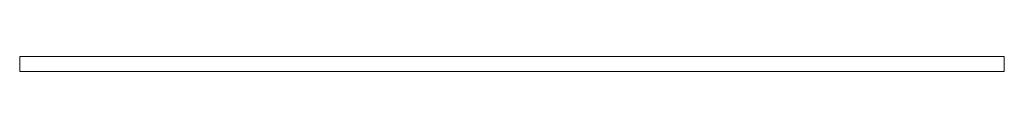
# Model space of a CAD drawing. Header units: centimetres. Extents: x -62 to 63, y 7 to 74.
# Tile 1 of 2: x -62.32 to 63.48, y 6.6 to 8.5. Entities that reach past the tile are written whole.
import ezdxf

# ---------------------------------------------------------------- set-up
doc = ezdxf.new("R2010")
doc.units = ezdxf.units.CM
doc.header["$LTSCALE"] = 2.54
doc.layers.add('Lucido design-1', color=7, linetype='Continuous')

# ---------------------------------------------------------------- blocks, each defined once
blk = doc.blocks.new('Gruppo-2-1')
at = {"color": 96, "linetype": 'Continuous', "lineweight": 9}
for points in [[(-62.32, 8.5, -1510.11), (63.48, 8.5, -1510.11), (63.48, 8.5, -1545.81), (-62.32, 8.5, -1545.81)], [(-62.32, 8.5, -1545.81), (-62.32, 6.6, -1545.81), (-62.32, 6.6, -1510.11), (-62.32, 8.5, -1510.11)], [(63.48, 8.5, -1545.81), (63.48, 6.6, -1545.81), (-62.32, 6.6, -1545.81), (-62.32, 8.5, -1545.81)], [(-62.32, 8.5, -1510.11), (-62.32, 6.6, -1510.11), (63.48, 6.6, -1510.11), (63.48, 8.5, -1510.11)], [(-62.32, 8.5, -1474.01), (63.48, 8.5, -1474.01), (63.48, 8.5, -1509.71), (-62.32, 8.5, -1509.71)], [(-62.32, 8.5, -1509.71), (-62.32, 6.6, -1509.71), (-62.32, 6.6, -1474.01), (-62.32, 8.5, -1474.01)], [(63.48, 8.5, -1509.71), (63.48, 6.6, -1509.71), (-62.32, 6.6, -1509.71), (-62.32, 8.5, -1509.71)], [(-62.32, 8.5, -1474.01), (-62.32, 6.6, -1474.01), (63.48, 6.6, -1474.01), (63.48, 8.5, -1474.01)], [(63.48, 8.5, -1510.11), (63.48, 6.6, -1510.11), (63.48, 6.6, -1545.81), (63.48, 8.5, -1545.81)], [(63.48, 8.5, -1474.01), (63.48, 6.6, -1474.01), (63.48, 6.6, -1509.71), (63.48, 8.5, -1509.71)], [(-62.32, 6.6, -1510.11), (63.48, 6.6, -1510.11), (63.48, 6.6, -1545.81), (-62.32, 6.6, -1545.81)], [(-62.32, 6.6, -1474.01), (63.48, 6.6, -1474.01), (63.48, 6.6, -1509.71), (-62.32, 6.6, -1509.71)]]:
    blk.add_3dface(points, dxfattribs=at)
blk = doc.blocks.new('Gruppo-4-1')
at = {"color": 96}
blk.add_blockref('Gruppo-2-1', (0, 0), dxfattribs=at)

msp = doc.modelspace()

# ---------------------------------------------------------------- block references
at = {"layer": 'Lucido design-1', "color": 7}
msp.add_blockref('Gruppo-4-1', (0, 0), dxfattribs=at)

doc.saveas('drawing.dxf')
